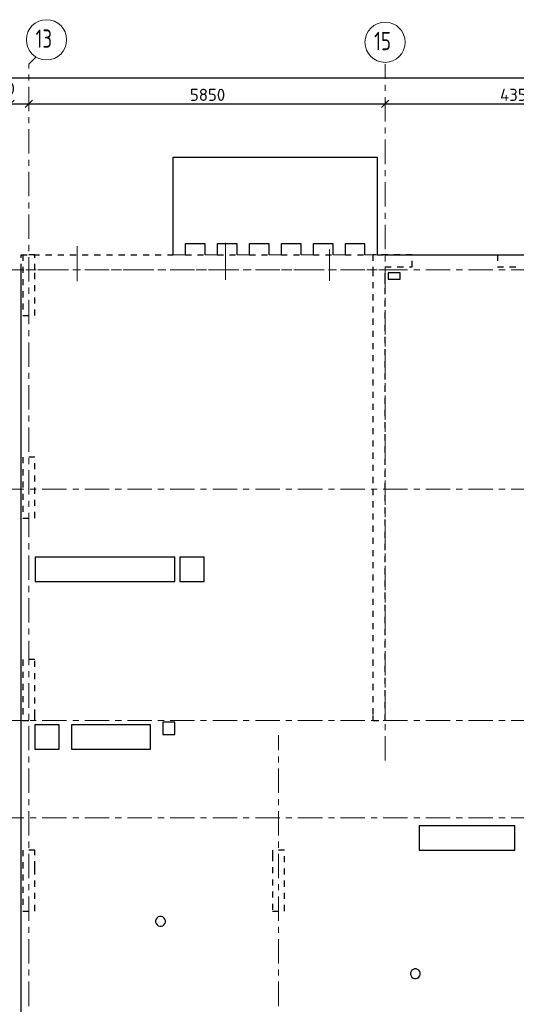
# Model space of a CAD drawing. Header units: metres. Extents: x -38 to 97, y -15 to 21.
# Tile 7 of 209: x 33 to 41, y 4 to 21. Entities that reach past the tile are written whole.
import ezdxf

# ---------------------------------------------------------------- set-up
doc = ezdxf.new("R2010")
doc.units = ezdxf.units.M
doc.header["$PDMODE"] = 65
for name, pattern in [('______11', [0.5, 0.4, -0.05, 0, -0.05]), ('______2', [0.0405, 0.03, -0.0105]), ('______3', [0.5, 0.4, -0.1]), ('______5', [1.1, 0.8, -0.1, 0.1, -0.1])]:
    doc.linetypes.add(name, pattern=pattern)
for name, color, linetype, lineweight in [('XR$2$Осевая линия (1)', 7, '______5', 13), ('XR$2$Размерная линия (1)', 7, 'Continuous', 13), ('XR$5$Балка (1)', 7, '______3', 13), ('XR$5$Перекрытие (1)', 7, 'Continuous', 35)]:
    doc.layers.add(name, color=color, linetype=linetype, lineweight=lineweight)
doc.layers.add('XR$7$Стена_ бетон несущ.', color=7, linetype='Continuous', lineweight=70, true_color=0xb4b496)
doc.styles.add('ISOCPEUR', font='txt')
doc.dimstyles.new('DIMSTYLE_3', dxfattribs={"dimtxt": 0.2, "dimasz": 0.2, "dimexe": 0, "dimexo": 0, "dimgap": 0.1, "dimtad": 2, "dimdec": 0, "dimlfac": 1000, "dimrnd": 5, "dimzin": 12, "dimdsep": 46, "dimtxsty": 'ISOCPEUR', "dimblk1": 'ALL_ML_STRICH', "dimblk2": 'ALL_ML_STRICH', "dimsah": 1, "dimcen": 0, "dimclrd": 7, "dimclre": 256, "dimclrt": 7, "dimadec": 0, "dimazin": 0, "dimtfac": 1, "dimtdec": 0, "dimtix": 1, "dimtmove": 2, "dimatfit": 3, "dimfxl": 0, "dimtzin": 0, "dimlwd": 0, "dimlwe": -3, "dimarcsym": 0})
doc.dimstyles.new('DIMSTYLE_5', dxfattribs={"dimtxt": 0.2, "dimasz": 0.2, "dimexe": 0, "dimexo": 0, "dimgap": 0.1, "dimtad": 2, "dimdec": 0, "dimlfac": 1000, "dimrnd": 5, "dimzin": 12, "dimdsep": 46, "dimtxsty": 'ISOCPEUR', "dimblk1": 'ALL_ML_STRICH', "dimblk2": 'ALL_ML_STRICH', "dimsah": 1, "dimcen": 0, "dimclrd": 7, "dimclre": 256, "dimclrt": 7, "dimadec": 0, "dimazin": 0, "dimtfac": 1, "dimtdec": 0, "dimtix": 1, "dimtmove": 2, "dimatfit": 3, "dimfxl": 0, "dimtvp": 1.2, "dimtzin": 0, "dimlwd": 0, "dimlwe": -3, "dimarcsym": 0})

# ---------------------------------------------------------------- blocks, each defined once
blk = doc.blocks.new('ALL_ML_STRICH')
at = {"color": 0, "linetype": 'ByBlock', "lineweight": -2}
for p, q in [((-1, 0), (0.5, 0)), ((-0.3, -0.3), (0.3, 0.3)), ((0, -0.5), (0, 0.5))]:
    blk.add_line(p, q, dxfattribs=at)
blk = doc.blocks.new('*D11')
at = {"layer": 'DEFPOINTS', "color": 7, "linetype": 'Continuous', "lineweight": 13, "transparency": 33554687}
for p in [(0.5, 19.557), (0.5, 19.377), (61.6, 17.12)]:
    blk.add_point(p, dxfattribs=at)
at = {"layer": 'XR$2$Размерная линия (1)', "color": 9, "linetype": 'Continuous', "lineweight": -2, "true_color": 0xc7c7c7, "transparency": 33554687}
for p, q in [((0.5, 19.357), (0.5, 19.557)), ((61.6, 17.14), (61.6, 19.557))]:
    blk.add_line(p, q, dxfattribs=at)
at = {"layer": 'XR$2$Размерная линия (1)', "color": 7, "linetype": 'Continuous', "lineweight": -2, "transparency": 33554687}
blk.add_line((0.5, 19.557), (61.6, 19.557), dxfattribs=at)
at = {"layer": 'XR$2$Размерная линия (1)', "color": 7, "linetype": 'Continuous', "lineweight": 13, "transparency": 33554687, "xscale": 0.2, "yscale": 0.2, "zscale": 0.2, "rotation": 180}
blk.add_blockref('ALL_ML_STRICH', (0.5, 19.557), dxfattribs=at)
at = {"layer": 'XR$2$Размерная линия (1)', "color": 7, "linetype": 'Continuous', "lineweight": 13, "transparency": 33554687, "xscale": 0.2, "yscale": 0.2, "zscale": 0.2}
blk.add_blockref('ALL_ML_STRICH', (61.6, 19.557), dxfattribs=at)
at = {"layer": 'XR$2$Размерная линия (1)', "color": 7, "linetype": 'Continuous', "lineweight": 13, "transparency": 33554687, "insert": (31.1, 19.707), "char_height": 0.2, "width": 1, "attachment_point": 5, "style": 'ISOCPEUR'}
blk.add_mtext('\\A1;{61100}', dxfattribs=at)
blk = doc.blocks.new('*D33')
at = {"layer": 'DEFPOINTS', "color": 7, "linetype": 'Continuous', "lineweight": 13, "transparency": 33554687}
for p in [(32.55, 19.135), (32.55, 19.126), (32.85, 19.135)]:
    blk.add_point(p, dxfattribs=at)
at = {"layer": 'XR$2$Размерная линия (1)', "color": 9, "linetype": 'Continuous', "lineweight": -2, "true_color": 0xc7c7c7, "transparency": 33554687}
for p, q in [((32.55, 19.126), (32.55, 19.126)), ((32.85, 19.126), (32.85, 19.126))]:
    blk.add_line(p, q, dxfattribs=at)
at = {"layer": 'XR$2$Размерная линия (1)', "color": 7, "linetype": 'Continuous', "lineweight": -2, "transparency": 33554687}
blk.add_line((32.55, 19.126), (32.85, 19.126), dxfattribs=at)
at = {"layer": 'XR$2$Размерная линия (1)', "color": 7, "linetype": 'Continuous', "lineweight": 13, "transparency": 33554687, "xscale": 0.2, "yscale": 0.2, "zscale": 0.2, "rotation": 180}
blk.add_blockref('ALL_ML_STRICH', (32.55, 19.126), dxfattribs=at)
at = {"layer": 'XR$2$Размерная линия (1)', "color": 7, "linetype": 'Continuous', "lineweight": 13, "transparency": 33554687, "xscale": 0.2, "yscale": 0.2, "zscale": 0.2}
blk.add_blockref('ALL_ML_STRICH', (32.85, 19.126), dxfattribs=at)
at = {"layer": 'XR$2$Размерная линия (1)', "color": 7, "linetype": 'Continuous', "lineweight": 13, "transparency": 33554687, "insert": (32.414, 19.378), "char_height": 0.2, "width": 0.6, "attachment_point": 5, "style": 'ISOCPEUR'}
blk.add_mtext('\\A1;{300}', dxfattribs=at)
blk = doc.blocks.new('*D34')
at = {"layer": 'DEFPOINTS', "color": 7, "linetype": 'Continuous', "lineweight": 13, "transparency": 33554687}
for p in [(32.85, 19.135), (32.85, 19.126), (38.7, 19.186)]:
    blk.add_point(p, dxfattribs=at)
at = {"layer": 'XR$2$Размерная линия (1)', "color": 9, "linetype": 'Continuous', "lineweight": -2, "true_color": 0xc7c7c7, "transparency": 33554687}
for p, q in [((32.85, 19.126), (32.85, 19.126)), ((38.7, 19.166), (38.7, 19.126))]:
    blk.add_line(p, q, dxfattribs=at)
at = {"layer": 'XR$2$Размерная линия (1)', "color": 7, "linetype": 'Continuous', "lineweight": -2, "transparency": 33554687}
blk.add_line((32.85, 19.126), (38.7, 19.126), dxfattribs=at)
at = {"layer": 'XR$2$Размерная линия (1)', "color": 7, "linetype": 'Continuous', "lineweight": 13, "transparency": 33554687, "xscale": 0.2, "yscale": 0.2, "zscale": 0.2, "rotation": 180}
blk.add_blockref('ALL_ML_STRICH', (32.85, 19.126), dxfattribs=at)
at = {"layer": 'XR$2$Размерная линия (1)', "color": 7, "linetype": 'Continuous', "lineweight": 13, "transparency": 33554687, "xscale": 0.2, "yscale": 0.2, "zscale": 0.2}
blk.add_blockref('ALL_ML_STRICH', (38.7, 19.126), dxfattribs=at)
at = {"layer": 'XR$2$Размерная линия (1)', "color": 7, "linetype": 'Continuous', "lineweight": 13, "transparency": 33554687, "insert": (35.785, 19.276), "char_height": 0.2, "width": 0.8, "attachment_point": 5, "style": 'ISOCPEUR'}
blk.add_mtext('\\A1;{5850}', dxfattribs=at)
blk = doc.blocks.new('*D35')
at = {"layer": 'DEFPOINTS', "color": 7, "linetype": 'Continuous', "lineweight": 13, "transparency": 33554687}
for p in [(38.7, 19.186), (38.7, 19.126), (43.05, 19.104)]:
    blk.add_point(p, dxfattribs=at)
at = {"layer": 'XR$2$Размерная линия (1)', "color": 9, "linetype": 'Continuous', "lineweight": -2, "true_color": 0xc7c7c7, "transparency": 33554687}
for p, q in [((38.7, 19.166), (38.7, 19.126)), ((43.05, 19.124), (43.05, 19.126))]:
    blk.add_line(p, q, dxfattribs=at)
at = {"layer": 'XR$2$Размерная линия (1)', "color": 7, "linetype": 'Continuous', "lineweight": -2, "transparency": 33554687}
blk.add_line((38.7, 19.126), (43.05, 19.126), dxfattribs=at)
at = {"layer": 'XR$2$Размерная линия (1)', "color": 7, "linetype": 'Continuous', "lineweight": 13, "transparency": 33554687, "xscale": 0.2, "yscale": 0.2, "zscale": 0.2, "rotation": 180}
blk.add_blockref('ALL_ML_STRICH', (38.7, 19.126), dxfattribs=at)
at = {"layer": 'XR$2$Размерная линия (1)', "color": 7, "linetype": 'Continuous', "lineweight": 13, "transparency": 33554687, "xscale": 0.2, "yscale": 0.2, "zscale": 0.2}
blk.add_blockref('ALL_ML_STRICH', (43.05, 19.126), dxfattribs=at)
at = {"layer": 'XR$2$Размерная линия (1)', "color": 7, "linetype": 'Continuous', "lineweight": 13, "transparency": 33554687, "insert": (40.875, 19.276), "char_height": 0.2, "width": 0.8, "attachment_point": 5, "style": 'ISOCPEUR'}
blk.add_mtext('\\A1;{4350}', dxfattribs=at)

msp = doc.modelspace()

# ---------------------------------------------------------------- linework, layer by layer
at = {"color": 52, "linetype": 'Continuous', "lineweight": 13, "transparency": 33554687}
for p, q in [((36.079, 16.8457), (36.079, 16.2357)), ((36.079, 16.8457), (36.079, 16.2357)), ((33.6454, 16.7902), (33.6454, 16.2178)), ((33.6454, 16.7902), (33.6454, 16.2178)), ((37.7851, 16.736), (37.7851, 16.2228)), ((37.7851, 16.736), (37.7851, 16.2228))]:
    msp.add_line(p, q, dxfattribs=at)
at = {"layer": 'XR$2$Осевая линия (1)', "color": 253, "linetype": '______11', "lineweight": 13, "true_color": 0xa0a0a0, "transparency": 33554687}
for p, q in [((32.85, 19.78), (32.9631, 19.8931)), ((32.85, -3.39), (32.85, 19.78)), ((38.7, 8.34), (38.7, 19.78)), ((-2.63, 16.4), (62.6, 16.4)), ((-2.63, 12.8), (62.6, 12.8)), ((-2.63, 9), (62.6, 9)), ((36.95, -3.39), (36.95, 8.76)), ((-2.63, 7.4), (62.6, 7.4))]:
    msp.add_line(p, q, dxfattribs=at)
at = {"layer": 'XR$2$Осевая линия (1)', "color": 7, "linetype": 'Continuous', "lineweight": 13, "transparency": 33554687}
for centre in [(33.1404, 20.1801), (38.7004, 20.1401)]:
    msp.add_circle(centre, 0.3304, dxfattribs=at)
at = {"layer": 'XR$5$Балка (1)', "color": 7, "linetype": '______2', "lineweight": 25, "transparency": 33554687}
for p, q in [((32.725, 16.4002), (32.725, 16.6502)), ((32.725, 16.6502), (35.2199, 16.6502)), ((35.4199, 16.6502), (35.7449, 16.6502)), ((35.9449, 16.6502), (36.2699, 16.6502)), ((36.4699, 16.6502), (36.7949, 16.6502)), ((36.9949, 16.6502), (37.3199, 16.6502)), ((37.5199, 16.6502), (37.8449, 16.6502)), ((38.0449, 16.6502), (38.3699, 16.6502)), ((38.5699, 16.6502), (38.7, 16.6502))]:
    msp.add_line(p, q, dxfattribs=at)
at = {"layer": 'XR$5$Балка (1)', "color": 7, "linetype": '______2', "lineweight": 18, "transparency": 33554687}
for p, q in [((35.2199, 16.6502), (35.4199, 16.6502)), ((35.7449, 16.6502), (35.9449, 16.6502)), ((36.2699, 16.6502), (36.4699, 16.6502)), ((36.7949, 16.6502), (36.9949, 16.6502)), ((37.3199, 16.6502), (37.5199, 16.6502)), ((37.8449, 16.6502), (38.0449, 16.6502)), ((38.3699, 16.6502), (38.5699, 16.6502)), ((38.7, 16.6502), (38.7, 16.6502))]:
    msp.add_line(p, q, dxfattribs=at)
at = {"layer": 'XR$5$Перекрытие (1)', "color": 7, "linetype": 'Continuous', "lineweight": 25, "transparency": 33554687}
for p, q in [((35.2199, 16.8302), (35.2199, 18.2502)), ((35.2199, 18.2502), (38.5699, 18.2502)), ((38.5699, 18.2502), (38.5699, 16.8302)), ((35.2199, 16.6502), (35.2199, 16.8302)), ((35.4199, 16.8302), (35.4199, 16.6502)), ((35.7449, 16.8302), (35.4199, 16.8302)), ((35.7449, 16.6502), (35.7449, 16.8302)), ((36.2699, 16.8302), (35.9449, 16.8302)), ((35.9449, 16.8302), (35.9449, 16.6502)), ((36.2699, 16.6502), (36.2699, 16.8302)), ((36.7949, 16.8302), (36.4699, 16.8302)), ((36.4699, 16.8302), (36.4699, 16.6502)), ((36.7949, 16.6502), (36.7949, 16.8302)), ((36.9949, 16.8302), (36.9949, 16.6502)), ((37.3199, 16.8302), (36.9949, 16.8302)), ((37.3199, 16.6502), (37.3199, 16.8302)), ((37.5199, 16.8302), (37.5199, 16.6502)), ((37.8449, 16.8302), (37.5199, 16.8302)), ((37.8449, 16.6502), (37.8449, 16.8302)), ((38.0449, 16.8302), (38.0449, 16.6502)), ((38.3699, 16.8302), (38.0449, 16.8302)), ((38.3699, 16.6502), (38.3699, 16.8302)), ((38.5699, 16.8302), (38.5699, 16.6502)), ((38.7, 16.6502), (41.0797, 16.6502)), ((32.725, -0.2498), (32.725, 16.4002)), ((38.95, 16.3503), (38.75, 16.3502)), ((38.75, 16.3502), (38.75, 16.2503)), ((38.95, 16.2504), (38.95, 16.3503)), ((38.75, 16.2503), (38.95, 16.2504)), ((32.952, 11.6802), (32.952, 11.2802)), ((35.247, 11.6802), (32.952, 11.6802)), ((35.247, 11.2802), (35.247, 11.6802)), ((35.3269, 11.6802), (35.3269, 11.2802)), ((35.7269, 11.6802), (35.3269, 11.6802)), ((35.7269, 11.2802), (35.7269, 11.6802)), ((32.952, 11.2802), (35.247, 11.2802)), ((35.3269, 11.2802), (35.7269, 11.2802)), ((32.95, 8.9302), (32.95, 8.5302)), ((33.35, 8.9302), (32.95, 8.9302)), ((33.35, 8.5302), (33.35, 8.9302)), ((33.55, 8.9302), (33.55, 8.5302)), ((34.85, 8.9302), (33.55, 8.9302)), ((34.85, 8.5302), (34.85, 8.9302)), ((35.05, 8.9702), (35.05, 8.7702)), ((35.25, 8.9702), (35.05, 8.9702)), ((35.25, 8.7702), (35.25, 8.9702)), ((35.05, 8.7702), (35.25, 8.7702)), ((32.95, 8.5302), (33.35, 8.5302)), ((33.55, 8.5302), (34.85, 8.5302)), ((39.26, 7.2702), (39.26, 6.8702)), ((40.83, 7.2702), (39.26, 7.2702)), ((40.83, 6.8702), (40.83, 7.2702)), ((39.26, 6.8702), (40.83, 6.8702)), ((34.9403, 5.7369), (34.9325, 5.7129)), ((34.9325, 5.7129), (34.9325, 5.6876)), ((34.9325, 5.6876), (34.9403, 5.6636)), ((34.9551, 5.7573), (34.9403, 5.7369)), ((34.9403, 5.6636), (34.9551, 5.6432)), ((34.9755, 5.7721), (34.9551, 5.7573)), ((34.9995, 5.7799), (34.9755, 5.7721)), ((35.0248, 5.7799), (34.9995, 5.7799)), ((35.0488, 5.7721), (35.0248, 5.7799)), ((35.0692, 5.7573), (35.0488, 5.7721)), ((35.084, 5.7369), (35.0692, 5.7573)), ((35.0692, 5.6432), (35.084, 5.6636)), ((35.0918, 5.7129), (35.084, 5.7369)), ((35.084, 5.6636), (35.0918, 5.6876)), ((35.0918, 5.6876), (35.0918, 5.7129)), ((34.9551, 5.6432), (34.9755, 5.6284)), ((34.9755, 5.6284), (34.9995, 5.6206)), ((34.9995, 5.6206), (35.0248, 5.6206)), ((35.0248, 5.6206), (35.0488, 5.6284)), ((35.0488, 5.6284), (35.0692, 5.6432)), ((39.1262, 4.8766), (39.1184, 4.8526)), ((39.1184, 4.8526), (39.1184, 4.8273)), ((39.141, 4.897), (39.1262, 4.8766)), ((39.1614, 4.9118), (39.141, 4.897)), ((39.1854, 4.9196), (39.1614, 4.9118)), ((39.2106, 4.9196), (39.1854, 4.9196)), ((39.2346, 4.9118), (39.2106, 4.9196)), ((39.2551, 4.897), (39.2346, 4.9118)), ((39.2699, 4.8766), (39.2551, 4.897)), ((39.2777, 4.8526), (39.2699, 4.8766)), ((39.2777, 4.8273), (39.2777, 4.8526)), ((39.1184, 4.8273), (39.1262, 4.8033)), ((39.1262, 4.8033), (39.141, 4.7829)), ((39.141, 4.7829), (39.1614, 4.7681)), ((39.1614, 4.7681), (39.1854, 4.7603)), ((39.1854, 4.7603), (39.2106, 4.7603)), ((39.2106, 4.7603), (39.2346, 4.7681)), ((39.2346, 4.7681), (39.2551, 4.7829)), ((39.2551, 4.7829), (39.2699, 4.8033)), ((39.2699, 4.8033), (39.2777, 4.8273))]:
    msp.add_line(p, q, dxfattribs=at)
at = {"layer": 'XR$5$Перекрытие (1)', "color": 7, "linetype": '______2', "lineweight": 18, "transparency": 33554687}
for p, q in [((35.4199, 16.6502), (35.2199, 16.6502)), ((35.4199, 16.6502), (35.2199, 16.6502)), ((35.9449, 16.6502), (35.7449, 16.6502)), ((35.9449, 16.6502), (35.7449, 16.6502)), ((36.4699, 16.6502), (36.2699, 16.6502)), ((36.4699, 16.6502), (36.2699, 16.6502)), ((36.9949, 16.6502), (36.7949, 16.6502)), ((36.9949, 16.6502), (36.7949, 16.6502)), ((37.5199, 16.6502), (37.3199, 16.6502)), ((37.5199, 16.6502), (37.3199, 16.6502)), ((38.0449, 16.6502), (37.8449, 16.6502)), ((38.0449, 16.6502), (37.8449, 16.6502)), ((38.5699, 16.6502), (38.3699, 16.6502)), ((38.5699, 16.6502), (38.3699, 16.6502)), ((38.7, 16.6502), (38.7, 16.4002)), ((38.7, 16.4002), (32.725, 16.4002))]:
    msp.add_line(p, q, dxfattribs=at)
at = {"layer": 'XR$7$Стена_ бетон несущ.', "color": 253, "linetype": '______2', "lineweight": -3, "true_color": 0xa0a0a0, "transparency": 33554687}
for p, q in [((32.95, 16.65), (32.75, 16.65)), ((32.75, 16.65), (32.75, 15.65)), ((32.95, 16.4), (32.95, 16.65)), ((38.5, 16.65), (38.5, 16.4)), ((39.145, 16.65), (38.5, 16.65)), ((39.145, 16.45), (39.145, 16.65)), ((40.545, 16.65), (45.65, 16.65)), ((40.545, 16.65), (40.545, 16.45)), ((32.95, 15.65), (32.95, 16.4)), ((38.5, 16.4), (38.5, 10.6)), ((38.7, 16.2493), (38.7, 16.45)), ((38.7, 16.45), (39.145, 16.45)), ((40.545, 16.45), (40.8797, 16.45)), ((38.7, 16.1693), (38.7, 16.2493)), ((38.7, 9), (38.7, 16.1693)), ((32.75, 15.65), (32.95, 15.65)), ((32.95, 13.325), (32.75, 13.325)), ((32.75, 13.325), (32.75, 12.325)), ((32.95, 12.325), (32.95, 13.325)), ((32.75, 12.325), (32.95, 12.325)), ((38.5, 10.6), (38.5, 9.0795)), ((32.95, 10), (32.75, 10)), ((32.75, 10), (32.75, 9)), ((32.95, 9.0795), (32.95, 10)), ((32.95, 9), (32.95, 9.0795)), ((38.5, 9.0795), (38.5, 9)), ((32.75, 9), (32.95, 9)), ((38.5, 9), (38.7, 9)), ((32.95, 6.87), (32.75, 6.87)), ((32.75, 6.87), (32.75, 5.87)), ((32.95, 6.79), (32.95, 6.87)), ((37.05, 6.87), (36.85, 6.87)), ((36.85, 6.87), (36.85, 6.79)), ((37.05, 5.87), (37.05, 6.87)), ((32.95, 6.5894), (32.95, 6.79)), ((36.85, 6.79), (36.85, 5.87)), ((32.95, 6.5094), (32.95, 6.5894)), ((32.95, 5.87), (32.95, 6.5094)), ((32.75, 5.87), (32.95, 5.87)), ((36.85, 5.87), (37.05, 5.87))]:
    msp.add_line(p, q, dxfattribs=at)

# ---------------------------------------------------------------- texts
at = {"layer": 'XR$2$Осевая линия (1)', "color": 7, "linetype": 'Continuous', "lineweight": 13, "transparency": 33554687, "char_height": 0.3, "width": 0.472281, "attachment_point": 7, "style": 'ISOCPEUR'}
for s, insert in [('\\W0.75;13', (32.9604, 20.0496)), ('\\W0.75;15', (38.5204, 20.0096))]:
    msp.add_mtext(s, dxfattribs=dict(at, insert=insert))

# ---------------------------------------------------------------- dimensions: what is measured, and where the dimension line sits
at = {"layer": 'XR$2$Размерная линия (1)', "color": 7, "linetype": 'Continuous', "lineweight": 13, "transparency": 33554687}
for base, p1, p2, dimstyle, picture, middle in [((61.6, 19.5574), (0.5, 19.3568), (61.6, 17.1397), 'DIMSTYLE_3', '*D11', (31.1, 19.7074)), ((32.85, 19.1261), (32.55, 19.1261), (32.85, 19.1261), 'DIMSTYLE_5', '*D33', (32.4139, 19.3782)), ((38.7, 19.1261), (32.85, 19.1261), (38.7, 19.1656), 'DIMSTYLE_3', '*D34', (35.785, 19.2761)), ((43.05, 19.1261), (38.7, 19.1656), (43.05, 19.1244), 'DIMSTYLE_3', '*D35', (40.875, 19.2761))]:
    dim = msp.add_linear_dim(base=base, p1=p1, p2=p2, dimstyle=dimstyle, override={"dimpost": '<>', "dimclrd": 7, "dimclre": 9, "dimclrt": 7, "dimlwd": 0, "dimlwe": 65533}, dxfattribs=at)
    dim.commit()
    dim.dimension.update_dxf_attribs({"geometry": picture, "text_midpoint": middle, "dimtype": 160})

doc.saveas('drawing.dxf')
